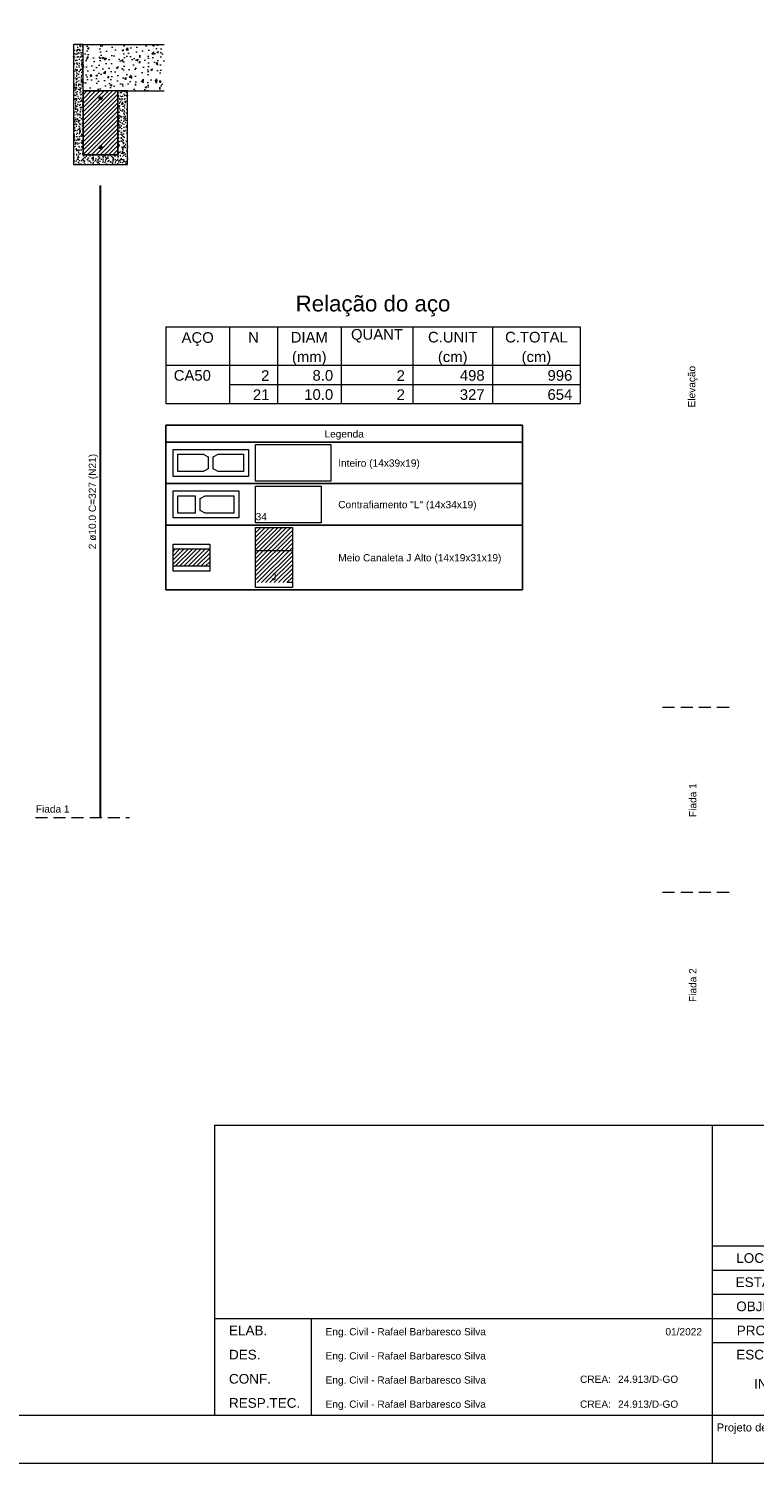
# Model space of a CAD drawing. Header units: millimetres. Extents: x 337 to 624, y -381 to -65.
# Tile 107 of 138: x 389 to 404, y -124 to -95. Entities that reach past the tile are written whole.
import ezdxf

# ---------------------------------------------------------------- set-up
doc = ezdxf.new("R2010")
doc.units = ezdxf.units.MM
doc.header["$MEASUREMENT"] = 0
for name, pattern in [('Dashed', [0.75, 0.5, -0.25]), ('Dashed2', [0.375, 0.25, -0.125]), ('DOT', [6.35, 0, -6.35])]:
    doc.linetypes.add(name, pattern=pattern)
doc.layers.get('0').update_dxf_attribs({"lineweight": 5})
for name, color, linetype, lineweight in [('Armadura', 7, 'Continuous', 30), ('Armaduras em corte', 14, 'Continuous', 0), ('Descrição da armadura', 7, 'Continuous', 5), ('DI-Tabelas', 7, 'Continuous', 25), ('PA-Graute', 8, 'Continuous', 0), ('PA-Lajes', 7, 'Continuous', 13), ('PA-Piso', 7, 'Continuous', 20), ('PE-Contrafiamento L', 1, 'Continuous', 13), ('PE-Inteiro', 7, 'Continuous', 5), ('PE-Meio canaleta J alto', 5, 'Continuous', 5), ('PE-Paredes', 1, 'Continuous', 5), ('PRANCHA 01', 7, 'Continuous', 20), ('Relação do aço', 7, 'Continuous', 0)]:
    doc.layers.add(name, color=color, linetype=linetype, lineweight=lineweight)
doc.layers.add('PDF_Text', color=7, linetype='Continuous')
doc.styles.add('Arial', font='arial.ttf')
doc.styles.add('PDF Arial', font='arial.ttf')
pattern_1 = [(45, (399.4423, -272.3229), (-0.044194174, 0.044194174), [])]

# ---------------------------------------------------------------- blocks, each defined once
blk = doc.blocks.new('Carimbo_Rafael_2022')
at = {"color": 0}
for p, q in [((524.018, -54.927), (551.818, -54.927)), ((524.018, -60.927), (551.818, -60.927))]:
    blk.add_line(p, q, dxfattribs=at)
for p, q in [((524.018, -54.927), (524.018, -60.927)), ((524.018, -54.927), (524.018, -60.927)), ((534.318, -54.927), (534.318, -60.927)), ((534.318, -54.927), (534.318, -60.927)), ((551.818, -54.927), (551.818, -60.927)), ((534.318, -57.427), (551.818, -57.427)), ((534.318, -57.927), (551.818, -57.927)), ((534.318, -58.427), (551.818, -58.427)), ((524.018, -58.927), (534.318, -58.927)), ((526.018, -58.927), (526.018, -60.927)), ((534.318, -58.927), (551.818, -58.927)), ((534.318, -59.427), (551.818, -59.427)), ((537.692, -59.427), (537.692, -60.927)), ((550.318, -59.427), (550.318, -60.927))]:
    blk.add_line(p, q)
at = {"color": 152, "true_color": 0x0063c7, "style": 'Arial'}
for s, height, p in [('ALVENARIA ESTRUTURAL / RADIER', 0.6, (535.944, -56.402)), ('CASA PADRÃO', 0.4, (540.891, -57.098)), ('VÁRIOS ENDEREÇOS', 0.25, (535.992, -57.777)), ('VÁRIOS', 0.25, (548.609, -57.786)), ('GÓIAS', 0.25, (536.159, -58.277)), ('00', 0.25, (545.274, -58.277)), ('54,54 m²', 0.25, (548.448, -58.784)), ('PROJETO ALVENARIA ESTRUTURAL', 0.25, (536.338, -58.777)), ('AGÊNCIA GOIANA DE HABITAÇÃO - AGEHAB', 0.25, (537.237, -59.277)), ('INDICADO', 0.2, (535.187, -60.381)), ('/13', 0.4, (551.013, -60.49))]:
    blk.add_text(s, height=height, dxfattribs=at).set_placement(p)
at = {"style": 'Arial'}
for s, height, p in [('LOCAL:', 0.2, (534.818, -57.777)), ('CIDADE:', 0.2, (547.395, -57.786)), ('ESTADO:', 0.2, (534.807, -58.277)), ('LOTE:', 0.2, (544.178, -58.277)), ('OBJETO:', 0.2, (534.818, -58.777)), ('ÁREA DE PROJETO:', 0.2, (545.526, -58.784)), ('ELAB.', 0.2, (524.318, -59.277)), ('PROPRIETÁRIO:', 0.2, (534.829, -59.277)), ('Eng. Civil - Rafael Barbaresco Silva', 0.15, (526.318, -59.277)), ('01/2022', 0.15, (533.352, -59.277)), ('DES.', 0.2, (524.318, -59.777)), ('Eng. Civil - Rafael Barbaresco Silva', 0.15, (526.318, -59.777)), ('ESCALA:', 0.2, (534.818, -59.777)), ('CONTEÚDO:', 0.2, (538.192, -59.777)), (' FOLHA', 0.2, (550.468, -59.777)), ('CONF.', 0.2, (524.318, -60.277)), ('Eng. Civil - Rafael Barbaresco Silva', 0.15, (526.318, -60.277)), ('CREA:', 0.15, (531.584, -60.261)), ('24.913/D-GO', 0.15, (532.371, -60.261)), ('RESP.TEC.', 0.2, (524.318, -60.777)), ('Eng. Civil - Rafael Barbaresco Silva', 0.15, (526.318, -60.777)), ('CREA:', 0.15, (531.584, -60.777)), ('24.913/D-GO', 0.15, (532.371, -60.777))]:
    blk.add_text(s, height=height, dxfattribs=at).set_placement(p)
at = {"layer": 'PDF_Text', "insert": (550.371, -60.845), "char_height": 0.13, "attachment_point": 7, "line_spacing_factor": 0.76943, "style": 'PDF Arial'}
blk.add_mtext('A1 (841x594mm)', dxfattribs=at)
at = {"layer": 'PDF_Text', "insert": (534.414, -61.318), "char_height": 0.165, "attachment_point": 7, "style": 'PDF Arial'}
blk.add_mtext('Projeto desenvolvido pelo Engenheiro Rafael Barbaresco Silva, seu conteudo não pode ser copiado ou utilizado por terceiros sem autorização, conforme Lei 9.610/98.', dxfattribs=at)

msp = doc.modelspace()

# ---------------------------------------------------------------- hatches: boundary and pattern name
at = {"layer": 'Armaduras em corte', "linetype": 'Continuous'}
for points in [[(390.4047, -96.2097), (390.4046, -96.207), (390.4042, -96.2042), (390.4036, -96.2015), (390.4028, -96.1988), (390.4017, -96.1962), (390.4004, -96.1937), (390.3989, -96.1914), (390.3972, -96.1892), (390.3953, -96.1871), (390.3933, -96.1852), (390.3911, -96.1835), (390.3887, -96.182), (390.3862, -96.1807), (390.3836, -96.1797), (390.381, -96.1788), (390.3783, -96.1782), (390.3755, -96.1779), (390.3727, -96.1777), (390.3699, -96.1779), (390.3671, -96.1782), (390.3644, -96.1788), (390.3618, -96.1797), (390.3592, -96.1807), (390.3567, -96.182), (390.3543, -96.1835), (390.3521, -96.1852), (390.3501, -96.1871), (390.3482, -96.1892), (390.3465, -96.1914), (390.345, -96.1937), (390.3437, -96.1962), (390.3426, -96.1988), (390.3418, -96.2015), (390.3412, -96.2042), (390.3408, -96.207), (390.3407, -96.2097), (390.3408, -96.2125), (390.3412, -96.2153), (390.3418, -96.218), (390.3426, -96.2207), (390.3437, -96.2233), (390.345, -96.2257), (390.3465, -96.2281), (390.3482, -96.2303), (390.3501, -96.2324), (390.3521, -96.2343), (390.3543, -96.236), (390.3567, -96.2375), (390.3592, -96.2387), (390.3618, -96.2398), (390.3644, -96.2407), (390.3671, -96.2413), (390.3699, -96.2416), (390.3727, -96.2417), (390.3755, -96.2416), (390.3783, -96.2413), (390.381, -96.2407), (390.3836, -96.2398), (390.3862, -96.2387), (390.3887, -96.2375), (390.3911, -96.236), (390.3933, -96.2343), (390.3953, -96.2324), (390.3972, -96.2303), (390.3989, -96.2281), (390.4004, -96.2257), (390.4017, -96.2233), (390.4028, -96.2207), (390.4036, -96.218), (390.4042, -96.2153), (390.4046, -96.2125)], [(390.4047, -97.2257), (390.4046, -97.223), (390.4042, -97.2202), (390.4036, -97.2175), (390.4028, -97.2148), (390.4017, -97.2122), (390.4004, -97.2097), (390.3989, -97.2074), (390.3972, -97.2052), (390.3953, -97.2031), (390.3933, -97.2012), (390.3911, -97.1995), (390.3887, -97.198), (390.3862, -97.1967), (390.3836, -97.1957), (390.381, -97.1948), (390.3783, -97.1942), (390.3755, -97.1939), (390.3727, -97.1937), (390.3699, -97.1939), (390.3671, -97.1942), (390.3644, -97.1948), (390.3618, -97.1957), (390.3592, -97.1967), (390.3567, -97.198), (390.3543, -97.1995), (390.3521, -97.2012), (390.3501, -97.2031), (390.3482, -97.2052), (390.3465, -97.2074), (390.345, -97.2097), (390.3437, -97.2122), (390.3426, -97.2148), (390.3418, -97.2175), (390.3412, -97.2202), (390.3408, -97.223), (390.3407, -97.2257), (390.3408, -97.2285), (390.3412, -97.2313), (390.3418, -97.234), (390.3426, -97.2367), (390.3437, -97.2393), (390.345, -97.2417), (390.3465, -97.2441), (390.3482, -97.2463), (390.3501, -97.2484), (390.3521, -97.2503), (390.3543, -97.252), (390.3567, -97.2535), (390.3592, -97.2547), (390.3618, -97.2558), (390.3644, -97.2567), (390.3671, -97.2573), (390.3699, -97.2576), (390.3727, -97.2577), (390.3755, -97.2576), (390.3783, -97.2573), (390.381, -97.2567), (390.3836, -97.2558), (390.3862, -97.2547), (390.3887, -97.2535), (390.3911, -97.252), (390.3933, -97.2503), (390.3953, -97.2484), (390.3972, -97.2463), (390.3989, -97.2441), (390.4004, -97.2417), (390.4017, -97.2393), (390.4028, -97.2367), (390.4036, -97.234), (390.4042, -97.2313), (390.4046, -97.2285)]]:
    msp.add_hatch(color=14, dxfattribs=at).paths.add_polyline_path(points)
at = {"layer": 'PA-Graute', "linetype": 'Continuous'}
h = msp.add_hatch(dxfattribs=at)
h.set_pattern_fill('ANSI31', color=8, scale=0.5, style=0)
h.set_pattern_definition(pattern_1)
h.paths.add_polyline_path([(390.0127, -97.3777), (390.7327, -97.3777), (390.7327, -96.0577), (390.0127, -96.0577)])
h = msp.add_hatch(dxfattribs=at)
h.set_pattern_fill('ANSI31', color=8, scale=0.5, style=0)
h.set_pattern_definition(pattern_1)
h.paths.add_polyline_path([(393.5827, -105.0967), (394.3427, -105.0967), (394.3427, -106.2367), (393.5827, -106.2367)])
h = msp.add_hatch(dxfattribs=at)
h.set_pattern_fill('ANSI31', color=8, scale=0.5, style=0)
h.set_pattern_definition(pattern_1)
h.paths.add_polyline_path([(391.8727, -105.5367), (392.6327, -105.5367), (392.6327, -105.8967), (391.8727, -105.8967)])
at = {"layer": 'PA-Lajes', "linetype": 'Continuous'}
h = msp.add_hatch(dxfattribs=at)
h.set_pattern_fill('AR-CONC', scale=0.05, style=0)
h.set_pattern_definition([(50, (399.4423, -272.3229), (0.3586301, -0.03137607), [0.0375, -0.4125]), (355, (399.4423, -272.3229), (-0.0693757, 0.3760961), [0.03, -0.33]), (100.4514, (399.4722, -272.3255), (0.2892547, 0.3447198), [0.0318701, -0.35057106]), (46.1842, (399.4423, -272.2229), (0.5336205, -0.0827595), [0.05625, -0.61875]), (96.6356, (399.48677, -272.2298), (0.4673314, 0.487059), [0.0478051, -0.5258565]), (351.1842, (399.4423, -272.2229), (0.467331, 0.4870593), [0.045, -0.495]), (21, (399.4923, -272.2479), (0.29845353, -0.20130945), [0.0375, -0.4125]), (326, (399.4923, -272.2479), (0.1216577, 0.362575), [0.03, -0.33]), (71.4514, (399.51717, -272.26468), (0.4201113, 0.16126525), [0.0318701, -0.35057106]), (37.5, (399.4423, -272.3229), (0.00607993, 0.16644693), [0, -0.326, 0, -0.335, 0, -0.33125]), (7.5, (399.4423, -272.3229), (0.13153477, 0.19720586), [0, -0.191, 0, -0.3185, 0, -0.12625]), (327.5, (399.3308, -272.3229), (0.26691122, -0.01127744), [0, -0.125, 0, -0.39, 0, -0.5175]), (317.5, (399.2808, -272.3229), (0.2915931, 0.0500525), [0, -0.1625, 0, -0.259, 0, -0.3675])])
h.paths.add_polyline_path([(390.0127, -96.0577), (391.6927, -96.0577), (391.6927, -95.0977), (390.0127, -95.0977)])
at = {"layer": 'PE-Meio canaleta J alto', "linetype": 'Continuous'}
h = msp.add_hatch(dxfattribs=at)
h.set_pattern_fill('AR-CONC', color=5, scale=0.02, style=0)
h.set_pattern_definition([(50, (399.4423, -272.3229), (0.14345204, -0.01255043), [0.015, -0.165]), (355, (399.4423, -272.3229), (-0.02775027, 0.15043843), [0.012, -0.132]), (100.4514, (399.45425, -272.32395), (0.11570188, 0.13788791), [0.01274804, -0.14022842]), (46.1842, (399.4423, -272.2829), (0.21344821, -0.0331038), [0.0225, -0.2475]), (96.6356, (399.46009, -272.28566), (0.18693254, 0.19482357), [0.01912206, -0.2103426]), (351.1842, (399.4423, -272.2829), (0.1869324, 0.19482372), [0.018, -0.198]), (21, (399.4623, -272.2929), (0.11938141, -0.08052378), [0.015, -0.165]), (326, (399.4623, -272.2929), (0.04866307, 0.14503001), [0.012, -0.132]), (71.4514, (399.47225, -272.29961), (0.16804453, 0.0645061), [0.01274804, -0.14022842]), (37.5, (399.4423, -272.3229), (0.002431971, 0.066578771), [0, -0.1304, 0, -0.134, 0, -0.1325]), (7.5, (399.4423, -272.3229), (0.052613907, 0.078882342), [0, -0.0764, 0, -0.1274, 0, -0.0505]), (327.5, (399.3977, -272.3229), (0.106764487, -0.004510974), [0, -0.05, 0, -0.156, 0, -0.207]), (317.5, (399.3777, -272.3229), (0.116637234, 0.020020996), [0, -0.065, 0, -0.1036, 0, -0.147])])
h.paths.add_polyline_path([(389.8127, -97.5777), (390.9327, -97.5777), (390.9327, -96.0577), (390.7327, -96.0577), (390.7327, -97.3777), (390.0127, -97.3777), (390.0127, -95.0977), (389.8127, -95.0977)])

# ---------------------------------------------------------------- linework, layer by layer
at = {"layer": 'Armadura'}
msp.add_line((390.3727, -111.0977), (390.3727, -98.0177), dxfattribs=at)
at = {"layer": 'Armaduras em corte'}
for centre in [(390.3727, -96.2097), (390.3727, -97.2257)]:
    msp.add_circle(centre, 0.032, dxfattribs=at)
at = {"layer": 'DI-Tabelas'}
for p, q in [((391.7227, -103.3267), (391.7227, -102.9777)), ((391.7227, -102.9777), (399.1078, -102.9777)), ((399.1078, -102.9777), (399.1078, -103.3267)), ((399.1078, -103.3267), (391.7227, -103.3267)), ((391.7227, -104.1867), (391.7227, -103.3267)), ((399.1078, -103.3267), (399.1078, -104.1867)), ((393.4327, -104.1867), (391.7227, -104.1867)), ((391.7227, -105.0467), (391.7227, -104.1867)), ((395.1427, -104.1867), (393.4327, -104.1867)), ((399.1078, -104.1867), (395.1427, -104.1867)), ((399.1078, -104.1867), (399.1078, -105.0467)), ((393.4327, -105.0467), (391.7227, -105.0467)), ((391.7227, -106.3867), (391.7227, -105.0467)), ((395.1427, -105.0467), (393.4327, -105.0467)), ((399.1078, -105.0467), (395.1427, -105.0467)), ((399.1078, -105.0467), (399.1078, -106.3867)), ((393.4327, -106.3867), (391.7227, -106.3867)), ((395.1427, -106.3867), (393.4327, -106.3867)), ((399.1078, -106.3867), (395.1427, -106.3867))]:
    msp.add_line(p, q, dxfattribs=at)
at = {"layer": 'PA-Lajes'}
for p, q in [((390.0127, -95.0977), (391.6927, -95.0977)), ((390.9327, -96.0577), (391.6927, -96.0577))]:
    msp.add_line(p, q, dxfattribs=at)
at = {"layer": 'PA-Lajes', "linetype": 'Dashed'}
msp.add_line((390.0127, -96.0577), (390.9327, -96.0577), dxfattribs=at)
at = {"layer": 'PA-Piso', "linetype": 'Dashed2'}
for p, q in [((403.3818, -108.8239), (401.8818, -108.8239)), ((389.0227, -111.0977), (390.9727, -111.0977)), ((403.3818, -112.6533), (401.8818, -112.6533))]:
    msp.add_line(p, q, dxfattribs=at)
at = {"layer": 'PE-Contrafiamento L', "linetype": 'Continuous'}
for p, q in [((393.5827, -104.2367), (394.9427, -104.2367)), ((393.5827, -104.9967), (393.5827, -104.2367)), ((394.9427, -104.2367), (394.9427, -104.9967)), ((391.8727, -104.3367), (393.2327, -104.3367)), ((391.8727, -104.8967), (391.8727, -104.3367)), ((393.2327, -104.3367), (393.2327, -104.8967)), ((393.2327, -104.8967), (391.8727, -104.8967)), ((394.9427, -104.9967), (393.5827, -104.9967))]:
    msp.add_line(p, q, dxfattribs=at)
at = {"layer": 'PE-Contrafiamento L', "linetype": 'Continuous', "lineweight": 5}
for p, q in [((391.9727, -104.4367), (392.3327, -104.4367)), ((391.9727, -104.7967), (391.9727, -104.4367)), ((392.3327, -104.4367), (392.3327, -104.7967)), ((392.4327, -104.4927), (392.5367, -104.4367)), ((392.4327, -104.7407), (392.4327, -104.4927)), ((392.5367, -104.4367), (393.1327, -104.4367)), ((393.1327, -104.4367), (393.1327, -104.7967)), ((392.3327, -104.7967), (391.9727, -104.7967)), ((392.5367, -104.7967), (392.4327, -104.7407)), ((393.1327, -104.7967), (392.5367, -104.7967))]:
    msp.add_line(p, q, dxfattribs=at)
at = {"layer": 'PE-Inteiro', "linetype": 'Continuous'}
for p, q in [((391.8727, -103.4767), (393.4327, -103.4767)), ((391.8727, -104.0367), (391.8727, -103.4767)), ((393.4327, -103.4767), (393.4327, -104.0367)), ((393.5827, -103.3767), (395.1427, -103.3767)), ((393.5827, -104.1367), (393.5827, -103.3767)), ((395.1427, -103.3767), (395.1427, -104.1367)), ((393.4327, -104.0367), (391.8727, -104.0367)), ((395.1427, -104.1367), (393.5827, -104.1367))]:
    msp.add_line(p, q, dxfattribs=at)
at = {"layer": 'PE-Inteiro', "linetype": 'Continuous', "lineweight": 5}
for p, q in [((391.9727, -103.5767), (392.4987, -103.5767)), ((391.9727, -103.9367), (391.9727, -103.5767)), ((392.4987, -103.5767), (392.6027, -103.6327)), ((392.6027, -103.6327), (392.6027, -103.8807)), ((392.7027, -103.6327), (392.8067, -103.5767)), ((392.7027, -103.8807), (392.7027, -103.6327)), ((392.8067, -103.5767), (393.3327, -103.5767)), ((393.3327, -103.5767), (393.3327, -103.9367)), ((392.4987, -103.9367), (391.9727, -103.9367)), ((392.6027, -103.8807), (392.4987, -103.9367)), ((392.8067, -103.9367), (392.7027, -103.8807)), ((393.3327, -103.9367), (392.8067, -103.9367))]:
    msp.add_line(p, q, dxfattribs=at)
at = {"layer": 'PE-Meio canaleta J alto', "linetype": 'Continuous'}
for p, q in [((390.0127, -95.0977), (389.8127, -95.0977)), ((389.8127, -95.0977), (389.8127, -97.5777)), ((390.0127, -97.3777), (390.0127, -95.0977)), ((390.9327, -96.0577), (390.7327, -96.0577)), ((390.7327, -96.0577), (390.7327, -97.3777)), ((390.9327, -97.5777), (390.9327, -96.0577)), ((390.7327, -97.3777), (390.0127, -97.3777)), ((389.8127, -97.5777), (390.9327, -97.5777)), ((393.5827, -105.0967), (394.3427, -105.0967)), ((393.5827, -106.3367), (393.5827, -105.0967)), ((394.3427, -105.0967), (394.3427, -106.3367)), ((391.8727, -105.4367), (392.6327, -105.4367)), ((391.8727, -105.9967), (391.8727, -105.4367)), ((392.6327, -105.4367), (392.6327, -105.9967)), ((392.6327, -105.9967), (391.8727, -105.9967)), ((394.3427, -106.3367), (393.5827, -106.3367))]:
    msp.add_line(p, q, dxfattribs=at)
at = {"layer": 'PE-Meio canaleta J alto', "linetype": 'Continuous', "lineweight": 5}
for p, q in [((390.7327, -96.0577), (390.0127, -96.0577)), ((390.0127, -96.0577), (390.0127, -97.3777)), ((390.7327, -97.3777), (390.7327, -96.0577)), ((390.0127, -97.3777), (390.7327, -97.3777)), ((391.8727, -105.5367), (392.6327, -105.5367)), ((391.8727, -105.8967), (391.8727, -105.5367)), ((392.6327, -105.5367), (392.6327, -105.8967)), ((394.3427, -105.5767), (393.5827, -105.5767)), ((392.6327, -105.8967), (391.8727, -105.8967))]:
    msp.add_line(p, q, dxfattribs=at)
at = {"layer": 'PE-Meio canaleta J alto', "color": 5, "linetype": 'DOT', "lineweight": 5}
for p, q in [((393.5827, -105.0967), (394.3427, -105.0967)), ((393.5827, -106.2367), (393.5827, -105.0967)), ((394.3427, -105.0967), (394.3427, -106.2367)), ((394.3427, -106.2367), (393.5827, -106.2367))]:
    msp.add_line(p, q, dxfattribs=at)
at = {"layer": 'PE-Meio canaleta J alto'}
msp.add_lwpolyline([(389.8127, -97.5777), (390.9327, -97.5777), (390.9327, -96.0577), (390.7327, -96.0577), (390.7327, -97.3777), (390.0127, -97.3777), (390.0127, -95.0977), (389.8127, -95.0977)], close=True, dxfattribs=at)
at = {"layer": 'PRANCHA 01'}
for points in [[(337.4312, -124.4682), (421.5312, -124.4682), (421.5312, -65.0682), (337.4312, -65.0682), (337.4312, -124.4682)], [(403.0312, -123.4682), (403.0312, -124.4682)], [(403.0312, -123.4682), (403.0312, -124.4682)]]:
    msp.add_lwpolyline(points, dxfattribs=at)
msp.add_lwpolyline([(339.9312, -123.4682), (420.5312, -123.4682), (420.5312, -66.0682), (339.9312, -66.0682)], close=True, dxfattribs=at)
at = {"layer": 'Relação do aço'}
for p, q in [((391.7227, -100.9437), (400.3027, -100.9437)), ((391.7227, -100.9437), (391.7227, -101.7357)), ((393.0427, -100.9437), (393.0427, -101.7357)), ((394.0327, -100.9437), (394.0327, -101.7357)), ((395.3527, -100.9437), (395.3527, -101.7357)), ((396.8377, -100.9437), (396.8377, -101.7357)), ((398.4877, -100.9437), (398.4877, -101.7357)), ((400.3027, -100.9437), (400.3027, -101.7357)), ((391.7227, -101.7357), (400.3027, -101.7357)), ((391.7227, -101.7357), (400.3027, -101.7357)), ((391.7227, -101.7357), (391.7227, -102.5277)), ((393.0427, -101.7357), (393.0427, -102.5277)), ((394.0327, -101.7357), (394.0327, -102.5277)), ((395.3527, -101.7357), (395.3527, -102.5277)), ((396.8377, -101.7357), (396.8377, -102.5277)), ((398.4877, -101.7357), (398.4877, -102.5277)), ((400.3027, -101.7357), (400.3027, -102.5277)), ((393.0427, -102.1317), (400.3027, -102.1317)), ((391.7227, -102.5277), (400.3027, -102.5277))]:
    msp.add_line(p, q, dxfattribs=at)

# ---------------------------------------------------------------- block references
msp.add_blockref('Carimbo_Rafael_2022', (-131.2867, -62.5416))

# ---------------------------------------------------------------- texts
at = {"layer": 'Descrição da armadura', "insert": (390.3227, -104.5577), "char_height": 0.15, "width": 3.94779, "attachment_point": 8, "rotation": 90.00021, "line_spacing_factor": 0.9, "style": 'Arial'}
msp.add_mtext('2 ø10.0 C=327 (N21)', dxfattribs=at)
at = {"layer": 'DI-Tabelas', "char_height": 0.15, "line_spacing_factor": 0.6, "style": 'Arial'}
for s, insert, width, attachment_point in [('Legenda', (395.4153, -103.2767), 1.631021, 8), ('Inteiro (14x39x19)', (395.2927, -103.8812), 3.377058, 7), ('Contrafiamento "L" (14x34x19)', (395.2927, -104.7412), 5.724466, 7), ('Meio Canaleta J Alto (14x19x31x19)', (395.2927, -105.8412), 6.754802, 7)]:
    msp.add_mtext(s, dxfattribs=dict(at, insert=insert, width=width, attachment_point=attachment_point))
at = {"layer": 'PE-Contrafiamento L', "insert": (393.5831, -104.9472), "char_height": 0.15, "width": 0.466006, "attachment_point": 7, "line_spacing_factor": 0.6, "style": 'Arial'}
msp.add_mtext('34', dxfattribs=at)
at = {"layer": 'PE-Meio canaleta J alto', "insert": (393.9627, -106.1872), "char_height": 0.15, "width": 0.20968, "attachment_point": 8, "line_spacing_factor": 0.6, "style": 'Arial'}
msp.add_mtext('J', dxfattribs=at)
at = {"layer": 'PE-Paredes', "char_height": 0.15, "attachment_point": 5, "rotation": 90.00021, "line_spacing_factor": 0.9, "style": 'Arial'}
for s, insert, width in [('Elevação', (402.6318, -102.1789), 1.764085), ('Fiada 1', (402.6318, -110.7386), 1.437561), ('Fiada 2', (402.6318, -114.568), 1.437561)]:
    msp.add_mtext(s, dxfattribs=dict(at, insert=insert, width=width))
at = {"layer": 'PE-Paredes', "insert": (389.0327, -110.9982), "char_height": 0.15, "width": 1.437561, "attachment_point": 7, "line_spacing_factor": 0.9, "style": 'Arial'}
msp.add_mtext('Fiada 1', dxfattribs=at)
at = {"layer": 'Relação do aço', "line_spacing_factor": 0.9, "style": 'Arial'}
for s, insert, char_height, width, attachment_point in [('Relação do aço', (396.0127, -100.7237), 0.33, 6.406326, 8), ('N', (393.5377, -101.2671), 0.22, 0.444024, 8), ('DIAM', (394.6927, -101.2671), 0.22, 1.536982, 8), ('QUANT', (396.0952, -101.2671), 0.22, 2.152043, 8), ('C.UNIT', (397.6627, -101.2671), 0.22, 2.049085, 8), ('C.TOTAL', (399.3952, -101.2671), 0.22, 2.596067, 8), ('AÇO', (392.3827, -101.3397), 0.22, 1.332409, 8), ('(mm)', (394.6927, -101.7357), 0.22, 1.433354, 8), ('(cm)', (397.6627, -101.7357), 0.22, 1.22878, 8), ('(cm)', (399.3952, -101.7357), 0.22, 1.22878, 8), ('CA50', (391.8877, -102.0591), 0.22, 1.537652, 7), ('2', (393.8677, -102.0591), 0.22, 0.341738, 9), ('8.0', (395.1877, -102.0591), 0.22, 0.854177, 9), ('2', (396.6727, -102.0591), 0.22, 0.341738, 9), ('498', (398.3227, -102.0591), 0.22, 1.025213, 9), ('996', (400.1377, -102.0591), 0.22, 1.025213, 9), ('21', (393.8677, -102.4551), 0.22, 0.683476, 9), ('10.0', (395.1877, -102.4551), 0.22, 1.195915, 9), ('2', (396.6727, -102.4551), 0.22, 0.341738, 9), ('327', (398.3227, -102.4551), 0.22, 1.025213, 9), ('654', (400.1377, -102.4551), 0.22, 1.025213, 9)]:
    msp.add_mtext(s, dxfattribs=dict(at, insert=insert, char_height=char_height, width=width, attachment_point=attachment_point))

doc.saveas('drawing.dxf')
